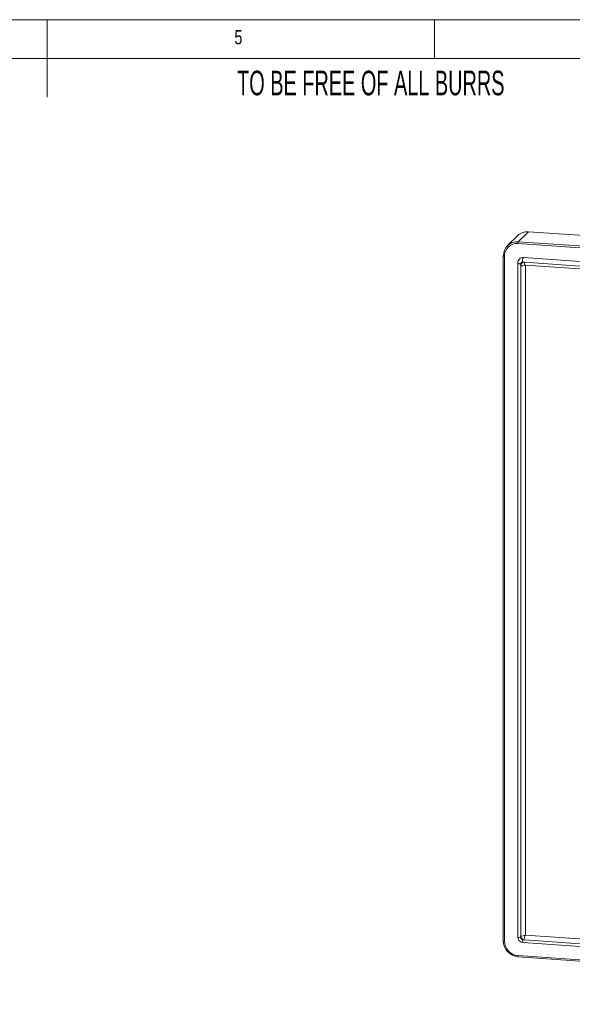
# Model space of a CAD drawing. Header units: millimetres. Extents: x 5 to 415, y 5 to 292.
# Tile 6 of 10: x 206 to 278, y 165 to 292. Entities that reach past the tile are written whole.
import ezdxf

# ---------------------------------------------------------------- set-up
doc = ezdxf.new("R2010")
doc.units = ezdxf.units.MM
doc.styles.add('SLDTEXTSTYLE0', font='TXT', dxfattribs={"width": 0.605})
doc.styles.add('SLDTEXTSTYLE1', font='TXT', dxfattribs={"width": 0.75})

msp = doc.modelspace()

# ---------------------------------------------------------------- linework, layer by layer
at = {"color": 7, "linetype": 'Continuous', "lineweight": 0}
for p, q in [((415, 292), (5, 292)), ((210, 292), (210, 282)), ((260, 287), (260, 292)), ((410, 287), (10, 287))]:
    msp.add_line(p, q, dxfattribs=at)
at = {"color": 7, "linetype": 'Continuous', "lineweight": 15}
for p, q in [((272.18, 264.6), (270.84, 263.32)), ((272.18, 264.6), (360.68, 258.47)), ((270.79, 264.11), (269.45, 262.82)), ((270.84, 263.32), (359.35, 257.18)), ((359.3, 256.94), (270.79, 263.07)), ((268.91, 261.51), (268.91, 173)), ((269.05, 261.46), (269.05, 172.95)), ((358.57, 255.25), (271.52, 261.28)), ((270.78, 260.58), (270.78, 173.52)), ((271.15, 260.45), (271.15, 260.21)), ((271.15, 260.21), (271.15, 173.64)), ((271.63, 260.66), (271.39, 260.68)), ((358.2, 254.66), (271.63, 260.66)), ((271.72, 260.29), (358.3, 254.28)), ((271.76, 260.28), (271.76, 173.73)), ((271.15, 173.64), (271.15, 173.4)), ((271.39, 173.14), (271.63, 173.12)), ((271.63, 173.12), (358.2, 167.12)), ((271.76, 173.73), (358.32, 167.73)), ((271.48, 172.77), (358.54, 166.73)), ((270.79, 171.09), (359.3, 164.96)), ((270.83, 170.94), (359.34, 164.81))]:
    msp.add_line(p, q, dxfattribs=at)
at = {"color": 7, "linetype": 'Continuous', "lineweight": 15, "flags": 128}
msp.add_lwpolyline([(268.91, 261.51), (268.91, 261.51), (268.91, 261.52)], dxfattribs=at)
at = {"color": 8, "linetype": 'Continuous', "lineweight": 15, "flags": 128}
for points in [[(269.05, 261.46), (269.02, 261.46), (268.98, 261.46), (268.96, 261.47), (268.93, 261.48), (268.92, 261.49), (268.91, 261.5), (268.91, 261.51)], [(270.78, 260.58), (270.78, 260.56), (270.8, 260.53), (270.84, 260.51), (270.9, 260.49), (270.97, 260.47), (271.05, 260.46), (271.15, 260.45)], [(271.63, 260.66), (271.63, 260.57), (271.64, 260.48), (271.65, 260.41), (271.67, 260.36), (271.69, 260.31), (271.71, 260.29), (271.72, 260.29)], [(269.05, 172.95), (269.02, 172.96), (268.98, 172.96), (268.96, 172.97), (268.93, 172.98), (268.92, 172.99), (268.91, 173), (268.91, 173)], [(271.15, 173.4), (271.05, 173.41), (270.97, 173.42), (270.9, 173.44), (270.84, 173.46), (270.8, 173.48), (270.78, 173.51), (270.78, 173.52)], [(271.39, 173.14), (271.39, 173.05), (271.4, 172.96), (271.41, 172.89), (271.43, 172.84), (271.45, 172.79), (271.47, 172.77), (271.48, 172.77)]]:
    msp.add_lwpolyline(points, dxfattribs=at)
at = {"color": 7, "linetype": 'Continuous', "lineweight": 15}
for centre, radius, start, end in [((272.03, 262.8), 1.81, 85.4469, 133.6482), ((270.7, 261.54), 1.78, 85.2232, 180.6623), ((271.23, 263.11), 0.443, 151.6927, 184.2743), ((270.66, 261.47), 1.61, 85.2232, 180.6624), ((271.46, 260.61), 0.675, 85.3584, 135.5051), ((272.49, 260.76), 1.11, 151.6925, 184.2745), ((271.37, 260.45), 0.224, 85.223, 180.6617), ((271.59, 260.22), 0.447, 85.2231, 180.6625), ((271.01, 173.04), 2.1, 180.6901, 265.471), ((271.3, 174.69), 1.06, 261.5, 295.4975), ((271.67, 173.65), 0.525, 180.6901, 265.471), ((271.41, 173.4), 0.263, 180.6907, 265.4712), ((272.73, 173.21), 1.11, 151.6925, 184.2745), ((271.76, 173.73), 0.00104, 180.5358, 265.6254), ((270.94, 172.98), 1.89, 180.6901, 265.471)]:
    msp.add_arc(centre, radius, start, end, dxfattribs=at)
at = {"color": 8, "linetype": 'Continuous', "lineweight": 15}
for centre, radius, start, end in [((271.3, 261.37), 1.17, 262.4896, 292.087), ((270.97, 171.06), 0.185, 169.6215, 218.8454)]:
    msp.add_arc(centre, radius, start, end, dxfattribs=at)
at = {"color": 7, "linetype": 'Continuous', "lineweight": 15}
for points, knots in [([(270.99, 261.08), (270.96, 261.04), (270.86, 260.95), (270.79, 260.77), (270.78, 260.63), (270.78, 260.58)], [0, 0, 0, 0, 0.253248, 0.719676, 1, 1, 1, 1]), ([(270.78, 173.52), (270.78, 173.45), (270.8, 173.28), (270.92, 173.06), (271.12, 172.87), (271.33, 172.78), (271.45, 172.77), (271.48, 172.77)], [0, 0, 0, 0, 0.199594, 0.431856, 0.668848, 0.910784, 1, 1, 1, 1])]:
    msp.add_open_spline(points, degree=3, knots=knots, dxfattribs=at)

# ---------------------------------------------------------------- texts
at = {"color": 7, "linetype": 'Continuous', "lineweight": 0, "attachment_point": 1}
for s, insert, char_height, style in [('5', (234.17, 290.67), 1.85, 'SLDTEXTSTYLE1'), ('TO BE FREE OF ALL BURRS', (234.52, 285.41), 3.175, 'SLDTEXTSTYLE0')]:
    msp.add_mtext(s, dxfattribs=dict(at, insert=insert, char_height=char_height, style=style))

doc.saveas('drawing.dxf')
